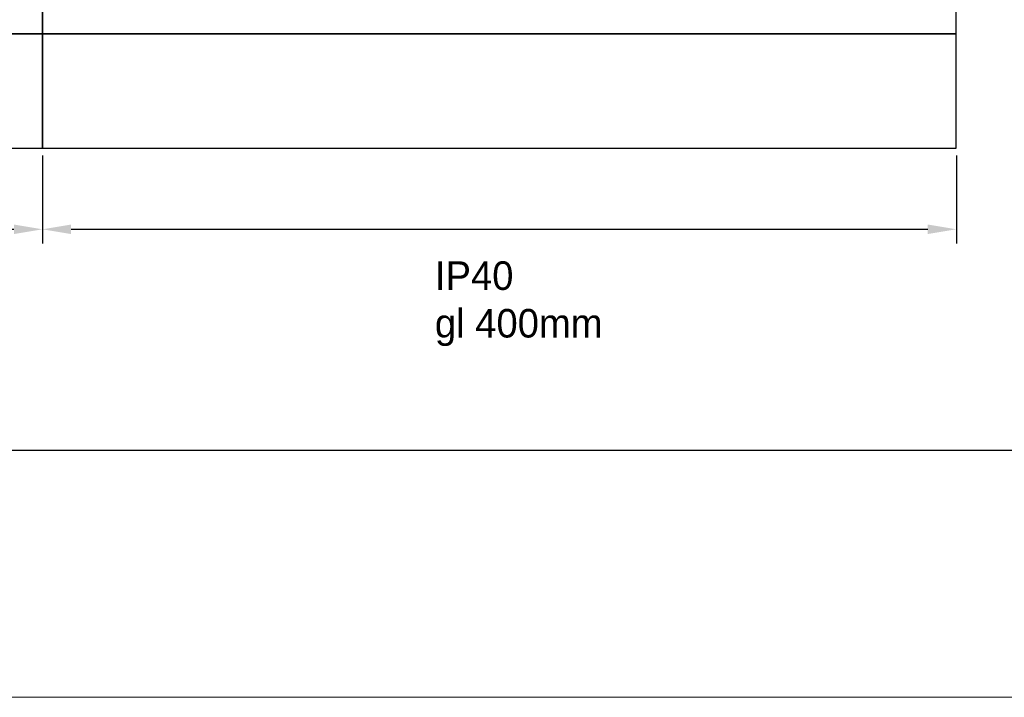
# Model space of a CAD drawing. Header units: centimetres. Extents: x -4250 to -484, y 169 to 6592.
# Tile 69 of 178: x -1149 to -1063, y 3029 to 3088. Entities that reach past the tile are written whole.
import ezdxf

# ---------------------------------------------------------------- set-up
doc = ezdxf.new("R2010")
doc.units = ezdxf.units.CM
doc.layers.add('1', color=7, linetype='Continuous')
doc.layers.add('RAMKA1', color=100, linetype='Continuous')
doc.layers.add('Ramka zew.', color=9, linetype='Continuous', lineweight=20, plot=False)
doc.dimstyles.new('ISO-25', dxfattribs={"dimtxt": 2.5, "dimasz": 2.5, "dimexe": 1.25, "dimexo": 0.625, "dimtad": 1, "dimdsep": 46, "dimtxsty": 'Standard', "dimcen": 2.5, "dimadec": 0, "dimazin": 0, "dimtfac": 1, "dimtmove": 0, "dimatfit": 3, "dimfxl": 0, "dimarcsym": 0})

# ---------------------------------------------------------------- blocks, each defined once
blk = doc.blocks.new('114627_1145433629')
blk.add_lwpolyline([(0, 0), (0, -10), (80, -10), (80, 0)], close=True)
at = {"flags": 1}
for tag, p in [('BD', (84.047, 0.272)), ('NK', (84.047, -1.72)), ('TYP', (84.047, -3.32)), ('PO', (84.047, -4.858))]:
    blk.add_attdef(tag, p, '', height=1, dxfattribs=at)
blk = doc.blocks.new('*D72')
at = {"layer": '1', "color": 0, "lineweight": -2, "transparency": 16777216}
for p, q in [((-1227.035, 3076.054), (-1227.035, 3068.335)), ((-1147.035, 3076.054), (-1147.035, 3068.335)), ((-1224.535, 3069.585), (-1149.535, 3069.585))]:
    blk.add_line(p, q, dxfattribs=at)
at = {"layer": '1', "color": 0, "transparency": 16777216}
for points in [[(-1224.535, 3070.002), (-1224.535, 3069.168), (-1227.035, 3069.585)], [(-1149.535, 3069.168), (-1149.535, 3070.002), (-1147.035, 3069.585)]]:
    blk.add_solid(points, dxfattribs=at)
at = {"layer": 'Defpoints', "color": 0, "transparency": 16777216}
for p in [(-1227.035, 3076.679), (-1147.035, 3076.679), (-1147.035, 3069.585)]:
    blk.add_point(p, dxfattribs=at)
blk = doc.blocks.new('*D77')
at = {"layer": '1', "color": 0, "lineweight": -2, "transparency": 16777216}
for p, q in [((-1147.035, 3076.054), (-1147.035, 3068.335)), ((-1067.035, 3076.054), (-1067.035, 3068.335)), ((-1144.535, 3069.585), (-1069.535, 3069.585))]:
    blk.add_line(p, q, dxfattribs=at)
at = {"layer": '1', "color": 0, "transparency": 16777216}
for points in [[(-1144.535, 3070.002), (-1144.535, 3069.168), (-1147.035, 3069.585)], [(-1069.535, 3069.168), (-1069.535, 3070.002), (-1067.035, 3069.585)]]:
    blk.add_solid(points, dxfattribs=at)
at = {"layer": 'Defpoints', "color": 0, "transparency": 16777216}
for p in [(-1147.035, 3076.679), (-1067.035, 3076.679), (-1067.035, 3069.585)]:
    blk.add_point(p, dxfattribs=at)
blk = doc.blocks.new('A$C6101')
at = {"layer": 'RAMKA1'}
blk.add_line((390.326, 0.378), (0.32, 0.378), dxfattribs=at)

msp = doc.modelspace()

# ---------------------------------------------------------------- linework, layer by layer
at = {"color": 3}
for points in [[(-1227.0352, 3286.679), (-1227.0352, 3086.679), (-1147.0352, 3086.679), (-1147.0352, 3286.679)], [(-1147.0352, 3286.679), (-1147.0352, 3086.679), (-1067.0352, 3086.679), (-1067.0352, 3286.679)]]:
    msp.add_lwpolyline(points, close=True, dxfattribs=at)
at = {"layer": 'Ramka zew.'}
msp.add_lwpolyline([(-1290.0857, 3028.6254), (-870.0857, 3028.6254), (-870.0857, 3325.6254), (-1290.0857, 3325.6254)], close=True, dxfattribs=at)

# ---------------------------------------------------------------- block references
at = {"layer": '1', "color": 1}
msp.add_blockref('A$C6101', (-1267.5942, 3049.8383), dxfattribs=at)
at = {"layer": '1'}
for p in [(-1227.0352, 3086.679), (-1147.0352, 3086.679)]:
    msp.add_blockref('114627_1145433629', p, dxfattribs=at)

# ---------------------------------------------------------------- texts
at = {"insert": (-1112.6848, 3066.7796), "char_height": 2.5, "width": 37.827904, "attachment_point": 1}
msp.add_mtext('\\C7;IP40\\Pgl 400mm', dxfattribs=at)

# ---------------------------------------------------------------- dimensions: what is measured, and where the dimension line sits
at = {"layer": '1'}
for base, p1, p2, picture, middle in [((-1147.0352, 3069.5851), (-1227.0352, 3076.679), (-1147.0352, 3076.679), '*D72', (-1187.0352, 3071.4601)), ((-1067.0352, 3069.5851), (-1147.0352, 3076.679), (-1067.0352, 3076.679), '*D77', (-1107.0352, 3071.4601))]:
    dim = msp.add_linear_dim(base=base, p1=p1, p2=p2, dimstyle='ISO-25', dxfattribs=at)
    dim.commit()
    dim.dimension.update_dxf_attribs({"geometry": picture, "text_midpoint": middle})

doc.saveas('drawing.dxf')
